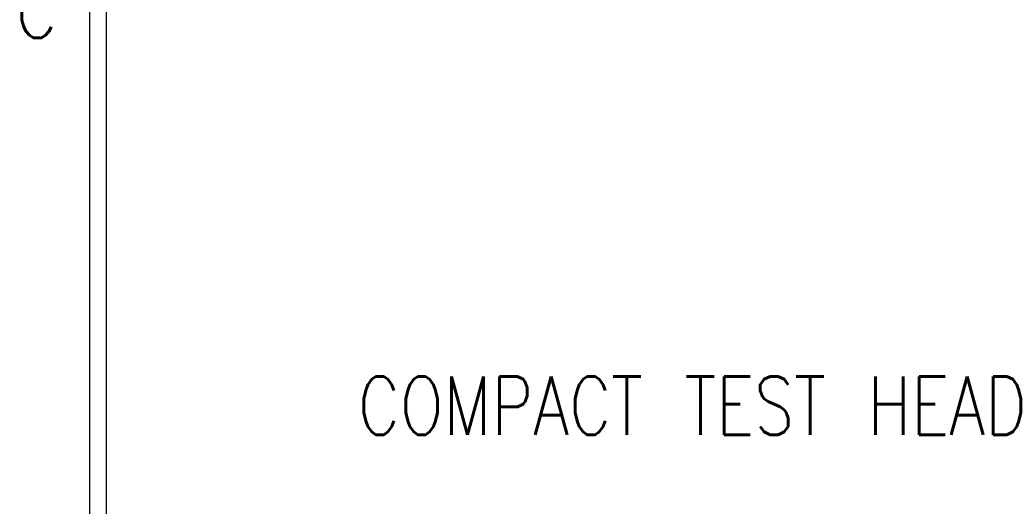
# Model space of a CAD drawing. Extents: x -1765 to 4890, y -3431 to 1272.
# Tile 89 of 189: x -1763 to -1052, y -859 to -507. Entities that reach past the tile are written whole.
import ezdxf

# ---------------------------------------------------------------- set-up
doc = ezdxf.new("R2010")
doc.units = 0
doc.layers.get('0').update_dxf_attribs({"linetype": 'CONTINUOUS'})
doc.layers.add('1', color=7, linetype='CONTINUOUS')
doc.styles.add('CONVERTER_1', font='txt.shx', dxfattribs={"width": 0.81})
doc.styles.add('CONVERTER_12', font='txt.shx', dxfattribs={"width": 0.97875})

# ---------------------------------------------------------------- blocks, each defined once
blk = doc.blocks.new('CTH', base_point=(-1401.58, -1249.78))
at = {"layer": '1', "color": 7, "style": 'CONVERTER_1', "width": 0.81}
blk.add_text('COMPACT TEST HEAD', height=42, dxfattribs=at).set_placement((-1518.52, -806.75))
blk = doc.blocks.new('TEXT__62', base_point=(-2000, -2800))
at = {"layer": '1', "color": 7, "linetype": 'CONTINUOUS'}
blk.add_line((-1700, -2940), (-1700, 800), dxfattribs=at)
blk = doc.blocks.new('ATA1_S', base_point=(-213.984, -422.251))
at = {"layer": '1', "color": 7, "linetype": 'CONTINUOUS'}
blk.add_line((-213.984, -422.251), (-213.984, 124.909), dxfattribs=at)
at = {"layer": '1', "color": 7, "insert": (-220.334, -80.028), "char_height": 4, "attachment_point": 4, "style": 'CONVERTER_12'}
blk.add_mtext('C', dxfattribs=at)

msp = doc.modelspace()

# ---------------------------------------------------------------- block references
msp.add_blockref('CTH', (-1401.58, -1249.78))
at = {"layer": '1', "xscale": 8.40000000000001, "yscale": 8.40000000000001, "zscale": 8.40000000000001}
msp.add_blockref('ATA1_S', (-1711.87, -3378), dxfattribs=at)
at = {"layer": '1'}
msp.add_blockref('TEXT__62', (-2000, -2800), dxfattribs=at)

doc.saveas('drawing.dxf')
